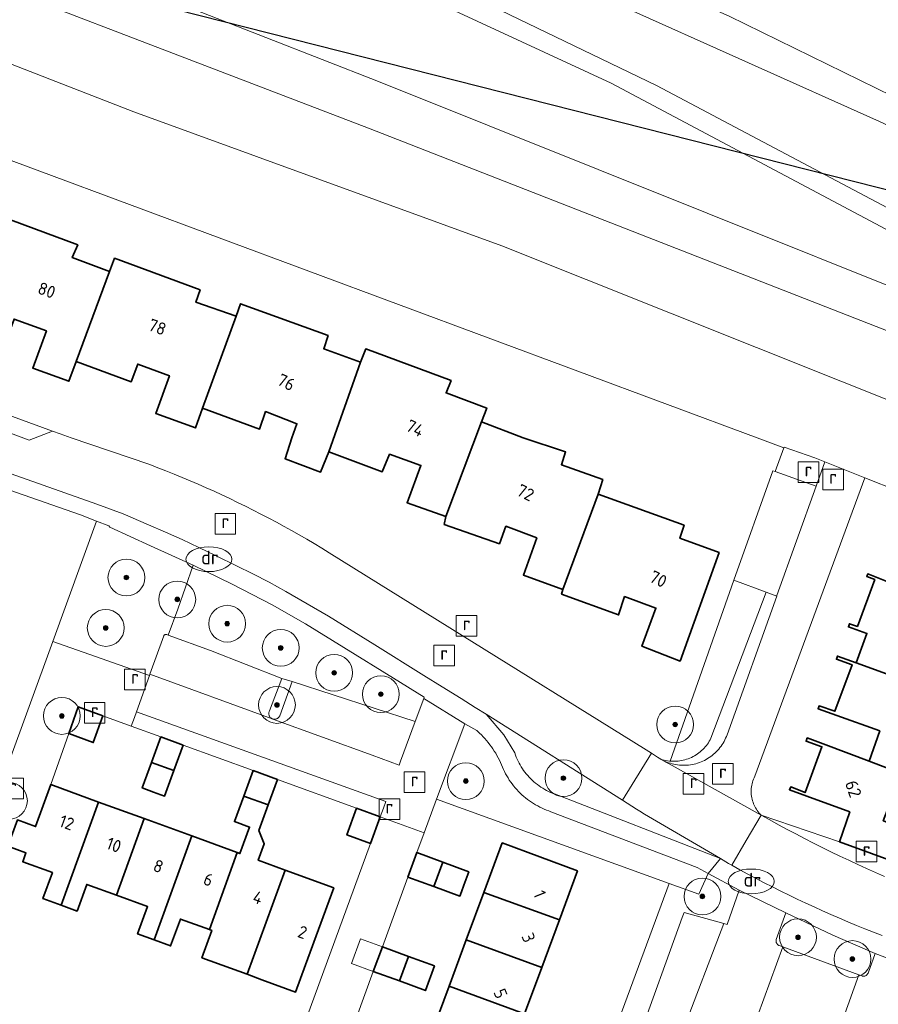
# Model space of a CAD drawing. Extents: x 154222 to 160093, y 456746 to 462495.
# Tile 252 of 256: x 158883 to 158976, y 461188 to 461295. Entities that reach past the tile are written whole.
import ezdxf
from ezdxf.enums import TextEntityAlignment as Align

# ---------------------------------------------------------------- set-up
doc = ezdxf.new("R2010")
doc.units = 0
doc.header["$LTSCALE"] = 0.75
doc.layers.get('0').update_dxf_attribs({"linetype": 'CONTINUOUS'})
doc.layers.get('DEFPOINTS').update_dxf_attribs({"linetype": 'CONTINUOUS'})
for name, color, linetype, lineweight in [('B-XX-GR-BEPLANTING_CULTUUR_BODEMBEDEKKER-GV', 252, 'CONTINUOUS', 18), ('B-XX-GR-BEPLANTING_CULTUUR_BOSPLANTSOEN-GV', 252, 'CONTINUOUS', 18), ('B-XX-GR-BEPLANTING_CULTUUR_HEESTERS-GV', 252, 'CONTINUOUS', 18), ('B-XX-GR-BEPLANTING_CULTUUR_ROOS-GV', 252, 'CONTINUOUS', 18), ('B-XX-GR-BOOM-S', 252, 'CONTINUOUS', 25), ('B-XX-GR-HAAG-GV', 252, 'CONTINUOUS', 13), ('B-XX-OG-BEBOUWING-GV', 6, 'CONTINUOUS', 35), ('B-XX-OG-BEBOUWING-T18', 1, 'CONTINUOUS', 18), ('B-XX-OG-TERREIN_CULTUURSCHEIDING-GV', 252, 'CONTINUOUS', 18), ('B-XX-OG-TERREIN_ERF-GV', 252, 'CONTINUOUS', 18), ('B-XX-OG-WATER_SLOOT-GV', 252, 'CONTINUOUS', 18), ('B-XX-RI-DRAINAGE_PUT-S', 252, 'CONTINUOUS', 25), ('B-XX-RI-GWA_RIOOLPUT-S', 252, 'CONTINUOUS', 25), ('B-XX-VH-VERHARDING_BETONSTRAATSTEEN-GV', 252, 'CONTINUOUS', 18), ('B-XX-VH-VERHARDING_STRAATBAKSTEEN-GV', 252, 'CONTINUOUS', 18), ('B-XX-VH-VERHARDING_TEGEL-GV', 252, 'CONTINUOUS', 18)]:
    doc.layers.add(name, color=color, linetype=linetype, lineweight=lineweight)
doc.styles.add('NLCS-ISO', font='NLCS-ISO.ttf')
doc.styles.add('NLCS-ISO-M-T18', font='NLCS-ISO.ttf', dxfattribs={"height": 1.8})

# ---------------------------------------------------------------- blocks, each defined once
blk = doc.blocks.new('SKL-WATER_DRAINAGEPUT-SO')
at = {"color": 0, "linetype": 'ByBlock', "lineweight": 18}
blk.add_ellipse((0, 0), major_axis=(2.5, 0), ratio=0.54, dxfattribs=at)
at = {"color": 0, "linetype": 'ByBlock', "lineweight": 18, "style": 'NLCS-ISO'}
blk.add_text('dr', height=1.5, dxfattribs=at).set_placement((0.12, 0.19), align=Align.MIDDLE_CENTER)
blk = doc.blocks.new('SRI-PUT_INSPECTIEPUT_RIOOLPUT-SO')
at = {"color": 0, "linetype": 'ByBlock', "lineweight": 18}
blk.add_lwpolyline([(-1.12, -1.12), (1.12, -1.12), (1.12, 1.12), (-1.12, 1.12)], close=True, dxfattribs=at)
at = {"color": 0, "linetype": 'ByBlock', "lineweight": 18, "style": 'NLCS-ISO'}
blk.add_text('r', height=1.5, dxfattribs=at).set_placement((0, 0.28), align=Align.MIDDLE_CENTER)
blk = doc.blocks.new('SGR-BOOM_01-SO')
at = {"linetype": 'ByBlock', "lineweight": 18}
h = blk.add_hatch(color=0, dxfattribs=at)
h.dxf.hatch_style = 1
edge = h.paths.add_edge_path()
edge.add_arc((0, 0), 0.25, 0, 360)
at = {"color": 0, "linetype": 'ByBlock', "lineweight": 18}
for radius in [2, 0.25]:
    blk.add_circle((0, 0), radius, dxfattribs=at)

msp = doc.modelspace()

# ---------------------------------------------------------------- linework, layer by layer
at = {"layer": 'B-XX-GR-BEPLANTING_CULTUUR_BODEMBEDEKKER-GV'}
for points in [[(158886.518, 461250.739), (158876.586, 461254.359), (158878.126, 461251.92), (158883.969, 461249.772)], [(158964.026, 461233.243), (158960.509, 461234.557), (158953.596, 461214.874), (158953.709, 461214.865), (158953.898, 461214.856), (158954.088, 461214.856), (158954.277, 461214.863), (158954.466, 461214.878), (158954.655, 461214.902), (158954.841, 461214.933), (158955.027, 461214.972), (158955.211, 461215.019), (158955.392, 461215.074), (158955.571, 461215.136), (158955.748, 461215.206), (158955.921, 461215.283), (158956.091, 461215.367), (158956.257, 461215.459), (158956.419, 461215.557), (158956.577, 461215.662), (158956.73, 461215.774), (158956.878, 461215.892), (158957.022, 461216.016), (158957.16, 461216.146), (158957.292, 461216.282), (158957.418, 461216.424), (158957.539, 461216.57), (158957.653, 461216.722), (158957.761, 461216.878), (158957.861, 461217.038), (158957.956, 461217.203), (158958.036, 461217.358)]]:
    msp.add_lwpolyline(points, close=True, dxfattribs=at)
at = {"layer": 'B-XX-GR-BEPLANTING_CULTUUR_BOSPLANTSOEN-GV'}
for points in [[(159116.577, 461217.548), (159099.081, 461224.372), (159074.923, 461233.131), (159050.26, 461241.67), (159026, 461250.299), (159000, 461260.493), (158947.192, 461288.571), (158918.079, 461302.081), (158875.195, 461319.64), (158869.341, 461322.949), (158866.992, 461324.854), (158864.797, 461328.074), (158858.466, 461337.764), (158843.768, 461357.111), (158824.688, 461378.017), (158816.543, 461386.673), (158814.536, 461390.237), (158799.269, 461407.56)], [(158782.9, 461399.167), (158784.893, 461400.076), (158786.949, 461399.051), (158793.423, 461393.258), (158857.646, 461318.072), (158861.681, 461313.242), (158866.788, 461310.294), (158921.912, 461288.753), (159017.201, 461250.561), (159095.557, 461222.318), (159108.858, 461217.621)], [(159108.858, 461217.621), (159095.557, 461222.318), (159017.201, 461250.561), (158921.912, 461288.753), (158866.788, 461310.294), (158861.681, 461313.242), (158857.646, 461318.072), (158793.423, 461393.258), (158786.949, 461399.051), (158784.893, 461400.076), (158782.9, 461399.167), (158792.298, 461383.121), (158828.127, 461344.467), (158851.31, 461314.341), (158856.756, 461309.333), (158861.594, 461306.378), (158920.846, 461283.67), (159000, 461252.734), (159050.954, 461232.076), (159103.402, 461215.606), (159108.794, 461210.039)], [(159108.794, 461210.039), (159103.402, 461215.606), (159050.954, 461232.076), (159000, 461252.734), (158920.846, 461283.67), (158861.594, 461306.378), (158856.756, 461309.333), (158851.31, 461314.341), (158828.127, 461344.467), (158792.298, 461383.121), (158782.9, 461399.167), (158776.904, 461390.27), (158826.386, 461335.159), (158837.887, 461320.488), (158848.481, 461306.119), (158851.808, 461303.343), (158857.13, 461300.329), (158895.341, 461285.451), (158935.305, 461270.877), (159000, 461245.034), (159028.24, 461233.668), (159085.216, 461213.418), (159101.217, 461206.793), (159105.167, 461202.959)], [(159085.997, 460912.437), (159086.795, 460938.936), (159088.881, 460953.949), (159093.19, 460968.083), (159094.021, 461000), (159094.967, 461036.293), (159098.32, 461097.672), (159105.509, 461168.318), (159106.996, 461193.392), (159105.167, 461202.959), (159101.217, 461206.793), (159085.216, 461213.418), (159028.24, 461233.668), (159000, 461245.034), (158935.305, 461270.877), (158895.341, 461285.451), (158857.13, 461300.329), (158851.808, 461303.343), (158848.481, 461306.119), (158837.887, 461320.488), (158826.386, 461335.159), (158776.904, 461390.27), (158782.9, 461399.167)], [(158855.879, 461289.861), (158963.055, 461249.999), (158965.97, 461248.92), (158965.994, 461248.986), (158969.34, 461247.832), (158970.425, 461247.398), (158974.751, 461245.67), (158978.4, 461244.212)]]:
    msp.add_lwpolyline(points, dxfattribs=at)
msp.add_lwpolyline([(158969.34, 461247.832), (158965.994, 461248.986), (158965.97, 461248.92), (158965.025, 461246.335), (158968.331, 461245.168), (158969.48, 461244.763), (158970.425, 461247.398)], close=True, dxfattribs=at)
at = {"layer": 'B-XX-GR-BEPLANTING_CULTUUR_HEESTERS-GV'}
for points in [[(158906.011, 461234.099), (158901.771, 461236.173), (158900.118, 461231.38), (158899.083, 461228.567), (158903.658, 461226.9), (158911.42, 461223.854), (158912.523, 461223.509), (158925.921, 461219.188), (158926.841, 461221.672), (158926.895, 461221.819), (158923.532, 461223.886), (158918.153, 461227.234), (158913.992, 461229.78), (158910.38, 461231.856)], [(158912.523, 461223.509), (158911.42, 461223.854), (158910.083, 461220.346), (158910.052, 461220.283), (158910.028, 461220.217), (158910.012, 461220.149), (158910.004, 461220.079), (158910.004, 461220.009), (158910.012, 461219.939), (158910.028, 461219.871), (158910.051, 461219.805), (158910.082, 461219.742), (158910.12, 461219.682), (158910.164, 461219.628), (158910.214, 461219.579), (158910.269, 461219.536), (158910.329, 461219.499), (158910.361, 461219.483), (158910.455, 461219.449), (158910.524, 461219.434), (158910.594, 461219.428), (158910.664, 461219.429), (158910.734, 461219.438), (158910.802, 461219.455), (158910.868, 461219.48), (158910.93, 461219.512), (158910.989, 461219.551), (158911.043, 461219.596), (158911.091, 461219.647), (158911.133, 461219.703), (158911.168, 461219.764), (158911.186, 461219.801)], [(158948.414, 461210.626), (158933.623, 461219.976), (158935.522, 461217.725), (158936.725, 461215.763), (158936.803, 461215.538), (158936.889, 461215.315), (158936.982, 461215.096), (158937.083, 461214.879), (158937.191, 461214.666), (158937.306, 461214.457), (158937.427, 461214.252), (158937.556, 461214.051), (158937.691, 461213.855), (158937.833, 461213.663), (158937.981, 461213.476), (158938.135, 461213.294), (158938.296, 461213.117), (158938.462, 461212.946), (158938.634, 461212.781), (158938.811, 461212.621), (158938.994, 461212.468), (158939.181, 461212.32), (158939.373, 461212.179), (158939.57, 461212.045), (158939.772, 461211.917), (158939.977, 461211.796), (158940.187, 461211.682), (158940.4, 461211.575), (158940.617, 461211.475), (158940.837, 461211.383), (158940.846, 461211.379), (158959.072, 461204.278), (158950.813, 461209.122), (158950.305, 461209.435), (158949.965, 461209.645)], [(158932.593, 461218.195), (158931.307, 461218.941), (158928.219, 461210.75), (158953.503, 461201.564), (158956.714, 461200.397), (158957.724, 461202.666), (158956.542, 461203.295), (158940.654, 461209.377), (158940.428, 461209.455), (158940.181, 461209.549), (158939.937, 461209.65), (158939.696, 461209.758), (158939.458, 461209.874), (158939.224, 461209.996), (158938.994, 461210.126), (158938.768, 461210.263), (158938.546, 461210.406), (158938.328, 461210.556), (158938.116, 461210.713), (158937.908, 461210.876), (158937.705, 461211.045), (158937.507, 461211.22), (158937.315, 461211.402), (158937.128, 461211.589), (158936.947, 461211.781), (158936.772, 461211.979), (158936.603, 461212.182), (158936.44, 461212.39), (158936.284, 461212.603), (158936.134, 461212.82), (158935.991, 461213.042), (158935.854, 461213.269), (158935.725, 461213.499), (158935.602, 461213.733), (158935.487, 461213.971), (158935.379, 461214.212), (158935.278, 461214.456), (158935.167, 461214.716), (158935.049, 461214.972), (158934.923, 461215.225), (158934.791, 461215.474), (158934.651, 461215.72), (158934.504, 461215.961), (158934.351, 461216.198), (158934.191, 461216.431), (158934.025, 461216.659), (158933.852, 461216.882), (158933.672, 461217.101), (158933.487, 461217.314), (158933.296, 461217.522), (158933.099, 461217.724), (158932.896, 461217.92), (158932.688, 461218.111)], [(158961.106, 461200.864), (158957.724, 461202.666), (158956.714, 461200.397), (158953.503, 461201.564), (158945.61, 461180.2), (158948.156, 461179.363), (158949.173, 461182.151), (158949.438, 461182.768), (158949.668, 461183.305), (158950.041, 461184.342), (158954.914, 461197.885), (158955.146, 461198.432), (158959.432, 461197.216), (158959.817, 461197.107)], [(158922.338, 461194.692), (158919.978, 461195.555), (158918.998, 461192.878), (158921.358, 461192.015)]]:
    msp.add_lwpolyline(points, close=True, dxfattribs=at)
msp.add_lwpolyline([(158982.438, 461202.307), (158972.004, 461206.102), (158963.507, 461208.997), (158964.441, 461208.475), (158965.378, 461207.961), (158966.32, 461207.453), (158967.265, 461206.953), (158968.214, 461206.459), (158969.166, 461205.973), (158970.122, 461205.494), (158971.082, 461205.022), (158972.045, 461204.557), (158973.012, 461204.1), (158973.982, 461203.65), (158974.955, 461203.207), (158975.932, 461202.771), (158976.912, 461202.342)], dxfattribs=at)
at = {"layer": 'B-XX-GR-BEPLANTING_CULTUUR_ROOS-GV'}
msp.add_lwpolyline([(158971.285, 461195.957), (158966.171, 461198.385), (158965.142, 461195.48), (158965.125, 461195.419), (158965.115, 461195.357), (158965.113, 461195.294), (158965.12, 461195.231), (158965.134, 461195.169), (158965.156, 461195.11), (158965.185, 461195.054), (158965.221, 461195.002), (158965.263, 461194.955), (158965.311, 461194.914), (158965.364, 461194.88), (158965.421, 461194.852), (158965.44, 461194.844), (158965.848, 461194.694), (158974.12, 461191.647), (158974.46, 461191.522), (158974.521, 461191.504), (158974.583, 461191.494), (158974.647, 461191.492), (158974.71, 461191.498), (158974.771, 461191.512), (158974.831, 461191.533), (158974.887, 461191.562), (158974.94, 461191.598), (158974.987, 461191.639), (158975.029, 461191.687), (158975.064, 461191.74), (158975.093, 461191.796), (158975.102, 461191.819), (158975.897, 461193.977)], close=True, dxfattribs=at)
at = {"layer": 'B-XX-GR-HAAG-GV'}
msp.add_lwpolyline([(158886.518, 461250.739), (158876.586, 461254.359), (158878.126, 461251.92), (158883.969, 461249.772)], close=True, dxfattribs=at)
at = {"layer": 'B-XX-OG-BEBOUWING-GV'}
for points in [[(158889.256, 461270.992), (158879.664, 461274.526), (158879.009, 461273.076), (158875.492, 461263.191), (158881.616, 461260.952), (158882.332, 461262.91), (158885.837, 461261.629), (158884.362, 461257.595), (158888.287, 461256.161), (158889.068, 461258.296), (158892.698, 461268.078), (158888.652, 461269.592)], [(158902.546, 461266.095), (158893.253, 461269.528), (158892.698, 461268.078), (158889.068, 461258.296), (158895.065, 461256.103), (158895.766, 461258.021), (158899.213, 461256.761), (158897.713, 461252.66), (158902.033, 461251.081), (158902.814, 461253.218), (158906.439, 461263.229), (158902.092, 461264.745)], [(158916.436, 461261.146), (158906.943, 461264.58), (158906.439, 461263.229), (158902.814, 461253.218), (158908.999, 461250.957), (158909.656, 461252.857), (158913.053, 461251.545), (158912.517, 461249.999), (158911.774, 461247.741), (158915.622, 461246.282), (158916.529, 461248.483), (158919.978, 461258.231), (158915.981, 461259.696)], [(158929.826, 461256.249), (158920.533, 461259.682), (158919.978, 461258.231), (158916.529, 461248.483), (158922.327, 461246.32), (158923.131, 461248.22), (158926.53, 461247.013), (158925.019, 461242.963), (158929.218, 461241.455), (158933.113, 461251.733), (158933.68, 461253.238), (158929.271, 461254.899)], [(158937.632, 461249.999), (158933.113, 461251.733), (158929.218, 461241.455), (158929.066, 461240.604), (158935.064, 461238.491), (158935.768, 461240.391), (158939.117, 461239.134), (158937.657, 461235.085), (158941.956, 461233.525), (158945.782, 461243.874), (158946.287, 461245.474), (158941.787, 461247.084), (158942.242, 461248.484)], [(158955.129, 461240.504), (158945.782, 461243.874), (158941.956, 461233.525), (158941.804, 461233.026), (158948.002, 461230.762), (158948.657, 461232.762), (158952.056, 461231.505), (158950.545, 461227.355), (158954.693, 461225.746), (158958.924, 461237.545), (158954.675, 461239.104)], [(158977.089, 461234.446), (158975.076, 461235.213), (158974.966, 461234.949), (158975.834, 461234.607), (158973.958, 461229.519), (158973.079, 461229.81), (158972.971, 461229.462), (158974.99, 461228.754), (158973.811, 461225.557), (158981.999, 461222.592), (158988.934, 461219.966), (158990.251, 461223.547), (158983.308, 461226.042), (158985.322, 461231.392), (158981.673, 461232.699)], [(158973.811, 461225.557), (158971.777, 461226.283), (158971.67, 461225.951), (158973.369, 461225.343), (158971.515, 461220.286), (158969.789, 461220.864), (158969.674, 461220.56), (158971.699, 461219.833), (158976.386, 461218.151), (158975.227, 461214.851), (158978.726, 461213.543), (158985.628, 461210.98), (158986.937, 461214.539), (158980.086, 461217.093), (158981.999, 461222.592)], [(158891.981, 461219.796), (158889.281, 461220.782), (158888.26, 461217.862), (158890.924, 461216.894)], [(158900.692, 461216.621), (158898.267, 461217.503), (158897.257, 461214.73), (158899.682, 461213.846)], [(158970.521, 461216.638), (158968.509, 461217.402), (158968.382, 461217.034), (158970.096, 461216.426), (158968.266, 461211.462), (158966.716, 461212.065), (158966.566, 461211.765), (158968.466, 461211.065), (158973.113, 461209.352), (158972.004, 461206.102), (158982.438, 461202.307), (158983.734, 461205.83), (158976.763, 461208.394), (158978.726, 461213.543), (158975.227, 461214.851)], [(158899.682, 461213.846), (158897.257, 461214.73), (158896.247, 461211.958), (158897.491, 461211.503), (158898.673, 461211.074)], [(158910.953, 461212.884), (158908.292, 461213.851), (158907.281, 461211.077), (158909.943, 461210.107)], [(158891.513, 461210.43), (158886.327, 461212.324), (158884.657, 461207.752), (158882.695, 461208.475), (158881.641, 461205.621), (158883.613, 461204.892), (158883.262, 461203.932), (158886.492, 461202.752), (158885.46, 461199.929), (158887.435, 461199.208)], [(158896.458, 461208.624), (158891.513, 461210.43), (158887.435, 461199.208), (158889.168, 461198.575), (158890.228, 461201.477), (158893.469, 461200.293)], [(158909.943, 461210.107), (158907.281, 461211.077), (158906.271, 461208.305), (158907.915, 461207.704), (158906.863, 461204.824), (158906.57, 461204.931), (158903.563, 461196.557), (158903.811, 461196.467), (158902.727, 461193.497), (158905.827, 461192.365), (158907.641, 461191.703), (158911.763, 461203.035), (158908.849, 461204.099), (158909.507, 461205.901), (158908.934, 461207.335)], [(158922.108, 461208.819), (158919.541, 461209.755), (158918.485, 461206.85), (158921.046, 461205.918)], [(158901.623, 461206.738), (158896.458, 461208.624), (158893.469, 461200.293), (158896.835, 461199.064), (158895.752, 461196.1), (158897.552, 461195.443)], [(158906.57, 461204.931), (158901.623, 461206.738), (158897.552, 461195.443), (158899.334, 461194.792), (158900.401, 461197.712), (158903.563, 461196.557)], [(158943.552, 461202.944), (158935.37, 461205.982), (158933.37, 461200.595), (158941.572, 461197.611)], [(158928.917, 461203.894), (158926.088, 461204.933), (158925.114, 461202.27), (158927.942, 461201.235)], [(158931.748, 461202.857), (158928.917, 461203.894), (158927.942, 461201.235), (158930.773, 461200.196), (158930.945, 461200.666), (158931.208, 461201.381)], [(158917.054, 461201.102), (158911.763, 461203.035), (158907.641, 461191.703), (158909.253, 461191.114), (158912.917, 461189.776), (158913.999, 461192.739)], [(158933.37, 461200.595), (158931.455, 461195.436), (158939.648, 461192.426), (158941.572, 461197.611)], [(158939.648, 461192.426), (158931.455, 461195.436), (158929.587, 461190.403), (158937.783, 461187.404)], [(158925.166, 461193.655), (158922.338, 461194.692), (158921.358, 461192.015), (158924.185, 461190.979)], [(158925.166, 461193.655), (158924.185, 461190.979), (158927.016, 461189.942), (158927.997, 461192.618)], [(158937.783, 461187.404), (158929.587, 461190.403), (158927.75, 461185.456), (158935.938, 461182.434)]]:
    msp.add_lwpolyline(points, close=True, dxfattribs=at)
at = {"layer": 'B-XX-OG-TERREIN_CULTUURSCHEIDING-GV'}
msp.add_lwpolyline([(158861.387, 461381.056), (158851.461, 461377.345), (158849.731, 461379.183), (158843.103, 461373.299), (158848.385, 461367.348), (158859.322, 461353.189), (158864.335, 461347.22), (158866.152, 461345.283), (158869.787, 461340.782), (158877.556, 461333.19), (158880.938, 461330.566), (158886.416, 461327.695), (158907.201, 461318.711), (158935.874, 461306.608), (158960.009, 461295.845), (158986.619, 461282.802), (159000, 461276.824), (159022.865, 461266.569), (159043.013, 461257.898), (159064.07, 461250.396), (159079.648, 461244.659), (159084.286, 461242.951), (159122.504, 461228.416)], dxfattribs=at)
for points in [[(158892.61, 461240.462), (158891.291, 461240.966), (158886.531, 461227.864), (158897.033, 461224.191), (158897.085, 461224.338), (158898.58, 461228.475), (158898.604, 461228.516), (158898.635, 461228.553), (158898.671, 461228.584), (158898.712, 461228.609), (158898.756, 461228.626), (158898.803, 461228.636), (158898.851, 461228.638), (158898.898, 461228.632), (158898.912, 461228.629), (158899.083, 461228.567), (158900.118, 461231.38), (158901.771, 461236.173), (158901.394, 461236.357), (158897.139, 461238.276), (158892.721, 461240.31)], [(158965.193, 461232.807), (158964.026, 461233.243), (158958.036, 461217.358), (158957.956, 461217.203), (158957.861, 461217.038), (158957.761, 461216.878), (158957.653, 461216.722), (158957.539, 461216.57), (158957.418, 461216.424), (158957.292, 461216.282), (158957.16, 461216.146), (158957.022, 461216.016), (158956.878, 461215.892), (158956.73, 461215.774), (158956.577, 461215.662), (158956.419, 461215.557), (158956.257, 461215.459), (158956.091, 461215.367), (158955.921, 461215.283), (158955.748, 461215.206), (158955.571, 461215.136), (158955.392, 461215.074), (158955.211, 461215.019), (158955.027, 461214.972), (158954.841, 461214.933), (158954.655, 461214.902), (158954.466, 461214.878), (158954.277, 461214.863), (158954.088, 461214.856), (158953.898, 461214.856), (158953.709, 461214.865), (158953.596, 461214.874), (158953.52, 461214.881), (158953.332, 461214.906), (158953.145, 461214.938), (158952.96, 461214.978), (158952.776, 461215.026), (158952.595, 461215.082), (158952.621, 461215.067), (158952.647, 461215.052), (158952.889, 461214.917), (158953.256, 461214.765), (158953.443, 461214.696), (158953.633, 461214.634), (158953.826, 461214.58), (158954.021, 461214.534), (158954.217, 461214.495), (158954.415, 461214.464), (158954.613, 461214.442), (158954.813, 461214.427), (158955.012, 461214.42), (158955.212, 461214.422), (158955.412, 461214.431), (158955.611, 461214.448), (158955.81, 461214.473), (158956.007, 461214.507), (158956.203, 461214.547), (158956.397, 461214.596), (158956.589, 461214.653), (158956.778, 461214.717), (158956.965, 461214.789), (158957.149, 461214.868), (158957.329, 461214.954), (158957.506, 461215.047), (158957.679, 461215.148), (158957.847, 461215.255), (158958.012, 461215.369), (158958.171, 461215.49), (158958.326, 461215.617), (158958.476, 461215.749), (158958.62, 461215.888), (158958.758, 461216.032), (158958.891, 461216.182), (158959.017, 461216.337), (158959.137, 461216.497), (158959.251, 461216.662), (158959.358, 461216.831), (158959.458, 461217.004), (158959.551, 461217.181), (158959.637, 461217.361), (158959.716, 461217.545), (158959.787, 461217.732)]]:
    msp.add_lwpolyline(points, close=True, dxfattribs=at)
at = {"layer": 'B-XX-OG-TERREIN_ERF-GV'}
for points in [[(158876.586, 461254.359), (158886.518, 461250.739), (158887.335, 461250.441), (158888.548, 461249.999), (158896.961, 461247.141), (158897.069, 461247.1), (158897.953, 461246.764), (158898.833, 461246.42), (158899.711, 461246.069), (158900.586, 461245.711), (158901.457, 461245.345), (158902.326, 461244.971), (158903.191, 461244.591), (158904.053, 461244.203), (158904.912, 461243.807), (158905.767, 461243.405), (158906.619, 461242.995), (158907.468, 461242.578), (158908.312, 461242.154), (158909.154, 461241.723), (158909.991, 461241.285), (158910.825, 461240.839), (158911.655, 461240.387), (158912.481, 461239.927), (158913.303, 461239.461), (158914.122, 461238.987), (158914.936, 461238.507), (158915.746, 461238.02), (158916.552, 461237.526), (158929.688, 461229.359), (158951.018, 461216.098), (158951.592, 461215.726), (158952.226, 461215.315), (158952.4, 461215.199), (158952.578, 461215.091), (158952.587, 461215.086), (158952.595, 461215.082), (158952.776, 461215.026), (158952.96, 461214.978), (158953.145, 461214.938), (158953.332, 461214.906), (158953.52, 461214.881), (158953.596, 461214.874), (158960.509, 461234.557), (158964.765, 461246.426), (158965.025, 461246.335), (158965.97, 461248.92), (158963.055, 461249.999), (158855.879, 461289.861)], [(158879.664, 461274.526), (158889.256, 461270.992), (158888.652, 461269.592), (158892.698, 461268.078), (158893.253, 461269.528), (158902.546, 461266.095), (158902.092, 461264.745), (158906.439, 461263.229), (158906.943, 461264.58), (158916.436, 461261.146), (158915.981, 461259.696), (158919.978, 461258.231), (158920.533, 461259.682), (158929.826, 461256.249), (158929.271, 461254.899), (158933.68, 461253.238), (158933.113, 461251.733), (158937.632, 461249.999), (158942.242, 461248.484), (158941.787, 461247.084), (158946.287, 461245.474), (158945.782, 461243.874), (158955.129, 461240.504), (158954.675, 461239.104), (158958.924, 461237.545), (158954.693, 461225.746), (158950.545, 461227.355), (158952.056, 461231.505), (158948.657, 461232.762), (158948.002, 461230.762), (158941.804, 461233.026), (158941.956, 461233.525), (158937.657, 461235.085), (158939.117, 461239.134), (158935.768, 461240.391), (158935.064, 461238.491), (158929.066, 461240.604), (158929.218, 461241.455), (158925.019, 461242.963), (158926.53, 461247.013), (158923.131, 461248.22), (158922.327, 461246.32), (158916.529, 461248.483), (158915.622, 461246.282), (158911.774, 461247.741), (158912.517, 461249.999), (158913.053, 461251.545), (158909.656, 461252.857), (158908.999, 461250.957), (158902.814, 461253.218), (158902.033, 461251.081), (158897.713, 461252.66), (158899.213, 461256.761), (158895.766, 461258.021), (158895.065, 461256.103), (158889.068, 461258.296), (158888.287, 461256.161), (158884.362, 461257.595), (158885.837, 461261.629), (158882.332, 461262.91)], [(158978.4, 461244.212), (158974.751, 461245.67), (158962.789, 461213.22), (158962.717, 461213.066), (158962.651, 461212.908), (158962.594, 461212.748), (158962.544, 461212.585), (158962.501, 461212.42), (158962.467, 461212.253), (158962.44, 461212.085), (158962.421, 461211.915), (158962.411, 461211.745), (158962.408, 461211.575), (158962.413, 461211.405), (158962.426, 461211.235), (158962.447, 461211.065), (158962.476, 461210.898), (158962.513, 461210.731), (158962.558, 461210.567), (158962.61, 461210.405), (158962.67, 461210.245), (158962.737, 461210.088), (158962.812, 461209.935), (158962.893, 461209.786), (158962.982, 461209.64), (158963.077, 461209.499), (158963.179, 461209.362), (158963.287, 461209.23), (158963.402, 461209.104), (158963.507, 461208.997), (158972.004, 461206.102), (158973.113, 461209.352), (158968.466, 461211.065), (158966.566, 461211.765), (158966.716, 461212.065), (158968.266, 461211.462), (158970.096, 461216.426), (158968.382, 461217.034), (158968.509, 461217.402), (158970.521, 461216.638), (158975.227, 461214.851), (158976.386, 461218.151), (158971.699, 461219.833), (158969.674, 461220.56), (158969.789, 461220.864), (158971.515, 461220.286), (158973.369, 461225.343), (158971.67, 461225.951), (158971.777, 461226.283), (158973.811, 461225.557), (158974.99, 461228.754), (158972.971, 461229.462), (158973.079, 461229.81), (158973.958, 461229.519), (158975.834, 461234.607), (158974.966, 461234.949), (158975.076, 461235.213), (158977.089, 461234.446)], [(158911.562, 461180.021), (158921.046, 461205.918), (158918.485, 461206.85), (158919.541, 461209.755), (158910.953, 461212.884), (158909.943, 461210.107), (158908.934, 461207.335), (158909.507, 461205.901), (158908.849, 461204.099), (158911.763, 461203.035), (158917.054, 461201.102), (158913.999, 461192.739), (158912.917, 461189.776), (158909.253, 461191.114), (158907.641, 461191.703), (158905.827, 461192.365), (158902.727, 461193.497), (158903.811, 461196.467), (158903.563, 461196.557), (158900.401, 461197.712), (158899.334, 461194.792), (158897.552, 461195.443), (158895.752, 461196.1), (158896.835, 461199.064), (158893.469, 461200.293), (158890.228, 461201.477), (158889.168, 461198.575), (158887.435, 461199.208), (158885.46, 461199.929), (158886.492, 461202.752), (158883.262, 461203.932), (158883.613, 461204.892), (158881.641, 461205.621)], [(158945.61, 461180.2), (158953.503, 461201.564), (158928.219, 461210.75), (158926.875, 461207.081), (158926.088, 461204.933), (158928.917, 461203.894), (158931.748, 461202.857), (158931.208, 461201.381), (158930.945, 461200.666), (158930.773, 461200.196), (158927.942, 461201.235), (158925.114, 461202.27), (158922.338, 461194.692), (158925.166, 461193.655), (158927.997, 461192.618), (158927.016, 461189.942), (158924.185, 461190.979), (158921.358, 461192.015), (158918.613, 461184.526)]]:
    msp.add_lwpolyline(points, dxfattribs=at)
for points in [[(158865.536, 461249.999), (158864.726, 461250.289), (158864.623, 461249.999), (158864.18, 461248.75), (158863.768, 461247.587), (158866.658, 461246.559), (158865.772, 461244.068), (158862.882, 461245.096), (158862.69, 461244.556), (158860.068, 461237.183), (158862.816, 461236.206), (158865.565, 461235.228), (158865.099, 461233.914), (158864.643, 461232.633), (158861.892, 461233.611), (158859.144, 461234.589), (158856.172, 461226.237), (158859.064, 461225.207), (158858.2, 461222.781), (158881.551, 461214.154), (158886.531, 461227.864), (158891.291, 461240.966), (158889.532, 461241.638)], [(158895.058, 461218.674), (158891.981, 461219.796), (158890.924, 461216.894), (158888.26, 461217.862), (158886.327, 461212.324), (158891.513, 461210.43), (158896.458, 461208.624), (158901.623, 461206.738), (158906.57, 461204.931), (158906.863, 461204.824), (158907.915, 461207.704), (158906.271, 461208.305), (158907.281, 461211.077), (158908.292, 461213.851), (158900.692, 461216.621), (158899.682, 461213.846), (158898.673, 461211.074), (158897.491, 461211.503), (158896.247, 461211.958), (158897.257, 461214.73), (158898.267, 461217.503)], [(158937.783, 461187.404), (158935.938, 461182.434), (158934.04, 461177.32), (158932.068, 461172.008), (158923.886, 461175.046), (158925.871, 461180.394), (158927.75, 461185.456), (158929.587, 461190.403), (158931.455, 461195.436), (158933.37, 461200.595), (158935.37, 461205.982), (158943.552, 461202.944), (158941.572, 461197.611), (158939.648, 461192.426)]]:
    msp.add_lwpolyline(points, close=True, dxfattribs=at)
at = {"layer": 'B-XX-OG-WATER_SLOOT-GV'}
for points in [[(159122.504, 461228.416), (159084.286, 461242.951), (159079.648, 461244.659), (159064.07, 461250.396), (159043.013, 461257.898), (159022.865, 461266.569), (159000, 461276.824), (158986.619, 461282.802), (158960.009, 461295.845), (158935.874, 461306.608), (158907.201, 461318.711), (158886.416, 461327.695), (158880.938, 461330.566)], [(158880.732, 461328.466), (158899.233, 461319.417), (158933.636, 461303.567), (158976.365, 461284.381), (159000, 461273.315), (159004.703, 461271.21), (159015.39, 461266.254), (159024.691, 461261.743), (159029.207, 461259.796), (159033.802, 461257.916), (159039.089, 461255.918), (159047.653, 461252.845), (159055.008, 461250.556), (159063.217, 461247.851), (159070.421, 461245.243), (159083.172, 461240.755), (159093.371, 461237.015), (159103.264, 461233.208), (159121.921, 461225.844)], [(159121.921, 461225.844), (159103.264, 461233.208), (159093.371, 461237.015), (159083.172, 461240.755), (159070.421, 461245.243), (159063.217, 461247.851), (159055.008, 461250.556), (159047.653, 461252.845), (159039.089, 461255.918), (159033.802, 461257.916), (159029.207, 461259.796), (159024.691, 461261.743), (159015.39, 461266.254), (159004.703, 461271.21), (159000, 461273.315), (158976.365, 461284.381), (158933.636, 461303.567), (158899.233, 461319.417), (158880.732, 461328.466)], [(159118.417, 461219.252), (159101.381, 461225.836), (159072.312, 461236.588), (159052.794, 461243.975), (159023.809, 461253.88), (159010.737, 461258.922), (159000, 461263.512), (158989.463, 461268.505), (158952.114, 461288.292), (158923.188, 461302.303), (158875.703, 461321.827)], [(158875.703, 461321.827), (158923.188, 461302.303), (158952.114, 461288.292), (158989.463, 461268.505), (159000, 461263.512), (159010.737, 461258.922), (159023.809, 461253.88), (159052.794, 461243.975), (159072.312, 461236.588), (159101.381, 461225.836), (159118.417, 461219.252)], [(158875.195, 461319.64), (158918.079, 461302.081), (158947.192, 461288.571), (159000, 461260.493), (159026, 461250.299), (159050.26, 461241.67), (159074.923, 461233.131), (159099.081, 461224.372), (159116.577, 461217.548)]]:
    msp.add_lwpolyline(points, dxfattribs=at)
at = {"layer": 'B-XX-VH-VERHARDING_BETONSTRAATSTEEN-GV'}
for points in [[(158870.94, 461249.999), (158891.32, 461242.809), (158894.175, 461241.739), (158896.944, 461240.564), (158898.775, 461239.771), (158900.576, 461238.953), (158902.416, 461238.083), (158904.273, 461237.167), (158906.499, 461236.106), (158908.285, 461235.221), (158910.041, 461234.313), (158911.851, 461233.307), (158916.484, 461230.619), (158921.505, 461227.51), (158926.834, 461224.186), (158928.842, 461222.953), (158930.9, 461221.666), (158932.423, 461220.683), (158933.623, 461219.976), (158948.414, 461210.626), (158951.592, 461215.726), (158951.018, 461216.098), (158929.688, 461229.359), (158916.552, 461237.526), (158915.746, 461238.02), (158914.936, 461238.507), (158914.122, 461238.987), (158913.303, 461239.461), (158912.481, 461239.927), (158911.655, 461240.387), (158910.825, 461240.839), (158909.991, 461241.285), (158909.154, 461241.723), (158908.312, 461242.154), (158907.468, 461242.578), (158906.619, 461242.995), (158905.767, 461243.405), (158904.912, 461243.807), (158904.053, 461244.203), (158903.191, 461244.591), (158902.326, 461244.971), (158901.457, 461245.345), (158900.586, 461245.711), (158899.711, 461246.069), (158898.833, 461246.42), (158897.953, 461246.764), (158897.069, 461247.1), (158896.961, 461247.141), (158888.548, 461249.999), (158887.335, 461250.441), (158886.518, 461250.739), (158883.969, 461249.772), (158878.126, 461251.92)], [(158882.695, 461208.475), (158884.657, 461207.752), (158886.327, 461212.324), (158888.26, 461217.862), (158889.281, 461220.782), (158891.981, 461219.796), (158895.058, 461218.674), (158895.395, 461219.616), (158895.615, 461220.231), (158897.033, 461224.191), (158886.531, 461227.864), (158881.551, 461214.154)], [(158918.613, 461184.526), (158921.358, 461192.015), (158918.998, 461192.878), (158919.978, 461195.555), (158922.338, 461194.692), (158925.114, 461202.27), (158926.088, 461204.933), (158926.875, 461207.081), (158922.108, 461208.819), (158921.046, 461205.918), (158911.562, 461180.021)], [(158976.912, 461202.342), (158975.932, 461202.771), (158974.955, 461203.207), (158973.982, 461203.65), (158973.012, 461204.1), (158972.045, 461204.557), (158971.082, 461205.022), (158970.122, 461205.494), (158969.166, 461205.973), (158968.214, 461206.459), (158967.265, 461206.953), (158966.32, 461207.453), (158965.378, 461207.961), (158964.441, 461208.475), (158963.507, 461208.997), (158961.874, 461206.234), (158960.294, 461203.561), (158961.172, 461203.075), (158962.054, 461202.596), (158962.94, 461202.124), (158963.83, 461201.659), (158964.723, 461201.201), (158965.62, 461200.75), (158966.52, 461200.306), (158967.424, 461199.87), (158968.331, 461199.441), (158969.242, 461199.019), (158970.156, 461198.604), (158971.073, 461198.197), (158971.994, 461197.797), (158972.918, 461197.404), (158973.845, 461197.019), (158974.774, 461196.641), (158975.707, 461196.27), (158976.643, 461195.907)]]:
    msp.add_lwpolyline(points, dxfattribs=at)
for points in [[(158898.898, 461228.632), (158898.851, 461228.638), (158898.803, 461228.636), (158898.756, 461228.626), (158898.712, 461228.609), (158898.671, 461228.584), (158898.635, 461228.553), (158898.604, 461228.516), (158898.58, 461228.475), (158897.085, 461224.338), (158910.361, 461219.483), (158910.329, 461219.499), (158910.269, 461219.536), (158910.214, 461219.579), (158910.164, 461219.628), (158910.12, 461219.682), (158910.082, 461219.742), (158910.051, 461219.805), (158910.028, 461219.871), (158910.012, 461219.939), (158910.004, 461220.009), (158910.004, 461220.079), (158910.012, 461220.149), (158910.028, 461220.217), (158910.052, 461220.283), (158910.083, 461220.346), (158911.42, 461223.854), (158903.658, 461226.9), (158899.083, 461228.567), (158898.912, 461228.629)], [(158925.921, 461219.188), (158912.523, 461223.509), (158911.186, 461219.801), (158911.168, 461219.764), (158911.133, 461219.703), (158911.091, 461219.647), (158911.043, 461219.596), (158910.989, 461219.551), (158910.93, 461219.512), (158910.868, 461219.48), (158910.802, 461219.455), (158910.734, 461219.438), (158910.664, 461219.429), (158910.594, 461219.428), (158910.524, 461219.434), (158910.455, 461219.449), (158921.249, 461215.529), (158924.165, 461214.441), (158924.317, 461214.857)], [(158952.226, 461215.315), (158951.592, 461215.726), (158948.414, 461210.626), (158949.965, 461209.645), (158950.305, 461209.435), (158950.813, 461209.122), (158959.072, 461204.278), (158959.964, 461203.754), (158960.294, 461203.561), (158961.874, 461206.234), (158963.507, 461208.997), (158963.158, 461209.191), (158953.492, 461214.581), (158953.142, 461214.776), (158952.889, 461214.917), (158952.647, 461215.052), (158952.621, 461215.067), (158952.595, 461215.082), (158952.587, 461215.086), (158952.578, 461215.091), (158952.4, 461215.199)]]:
    msp.add_lwpolyline(points, close=True, dxfattribs=at)
at = {"layer": 'B-XX-VH-VERHARDING_STRAATBAKSTEEN-GV'}
for points in [[(158910.361, 461219.483), (158897.085, 461224.338), (158897.033, 461224.191), (158895.615, 461220.231), (158922.722, 461210.496), (158922.452, 461209.758), (158922.108, 461208.819), (158926.875, 461207.081), (158928.219, 461210.75), (158931.307, 461218.941), (158926.841, 461221.672), (158925.921, 461219.188), (158924.317, 461214.857), (158924.165, 461214.441), (158921.249, 461215.529), (158910.455, 461219.449)], [(158922.722, 461210.496), (158895.615, 461220.231), (158895.395, 461219.616), (158895.058, 461218.674), (158898.267, 461217.503), (158900.692, 461216.621), (158908.292, 461213.851), (158910.953, 461212.884), (158919.541, 461209.755), (158922.108, 461208.819), (158922.452, 461209.758)], [(158959.432, 461197.216), (158955.146, 461198.432), (158954.914, 461197.885), (158950.041, 461184.342), (158953.906, 461183.083), (158953.972, 461182.973), (158954.023, 461182.855), (158954.026, 461182.848), (158954.967, 461185.562)], [(158974.12, 461191.647), (158965.848, 461194.694), (158962.391, 461185.277), (158962.43, 461185.277), (158962.506, 461185.267), (158970.505, 461182.357), (158970.587, 461182.306), (158970.66, 461182.242), (158970.717, 461182.172)]]:
    msp.add_lwpolyline(points, close=True, dxfattribs=at)
for points in [[(158962.391, 461185.277), (158965.848, 461194.694), (158965.44, 461194.844), (158965.421, 461194.852), (158965.364, 461194.88), (158965.311, 461194.914), (158965.263, 461194.955), (158965.221, 461195.002), (158965.185, 461195.054), (158965.156, 461195.11), (158965.134, 461195.169), (158965.12, 461195.231), (158965.113, 461195.294), (158965.115, 461195.357), (158965.125, 461195.419), (158965.142, 461195.48), (158966.171, 461198.385), (158961.106, 461200.864), (158959.817, 461197.107), (158959.432, 461197.216), (158954.967, 461185.562)], [(158980.358, 461192.245), (158975.897, 461193.977), (158975.102, 461191.819), (158975.093, 461191.796), (158975.064, 461191.74), (158975.029, 461191.687), (158974.987, 461191.639), (158974.94, 461191.598), (158974.887, 461191.562), (158974.831, 461191.533), (158974.771, 461191.512), (158974.71, 461191.498), (158974.647, 461191.492), (158974.583, 461191.494), (158974.521, 461191.504), (158974.46, 461191.522), (158974.12, 461191.647), (158970.717, 461182.172)]]:
    msp.add_lwpolyline(points, dxfattribs=at)
at = {"layer": 'B-XX-VH-VERHARDING_TEGEL-GV'}
for points in [[(158865.536, 461249.999), (158889.532, 461241.638), (158891.291, 461240.966), (158892.61, 461240.462), (158892.721, 461240.31), (158897.139, 461238.276), (158901.394, 461236.357), (158901.771, 461236.173), (158906.011, 461234.099), (158910.38, 461231.856), (158913.992, 461229.78), (158918.153, 461227.234), (158923.532, 461223.886), (158926.895, 461221.819), (158926.841, 461221.672), (158931.307, 461218.941), (158932.593, 461218.195), (158932.688, 461218.111), (158932.896, 461217.92), (158933.099, 461217.724), (158933.296, 461217.522), (158933.487, 461217.314), (158933.672, 461217.101), (158933.852, 461216.882), (158934.025, 461216.659), (158934.191, 461216.431), (158934.351, 461216.198), (158934.504, 461215.961), (158934.651, 461215.72), (158934.791, 461215.474), (158934.923, 461215.225), (158935.049, 461214.972), (158935.167, 461214.716), (158935.278, 461214.456), (158935.379, 461214.212), (158935.487, 461213.971), (158935.602, 461213.733), (158935.725, 461213.499), (158935.854, 461213.269), (158935.991, 461213.042), (158936.134, 461212.82), (158936.284, 461212.603), (158936.44, 461212.39), (158936.603, 461212.182), (158936.772, 461211.979), (158936.947, 461211.781), (158937.128, 461211.589), (158937.315, 461211.402), (158937.507, 461211.22), (158937.705, 461211.045), (158937.908, 461210.876), (158938.116, 461210.713), (158938.328, 461210.556), (158938.546, 461210.406), (158938.768, 461210.263), (158938.994, 461210.126), (158939.224, 461209.996), (158939.458, 461209.874), (158939.696, 461209.758), (158939.937, 461209.65), (158940.181, 461209.549), (158940.428, 461209.455), (158940.654, 461209.377), (158956.542, 461203.295), (158957.724, 461202.666), (158959.072, 461204.278), (158940.846, 461211.379), (158940.837, 461211.383), (158940.617, 461211.475), (158940.4, 461211.575), (158940.187, 461211.682), (158939.977, 461211.796), (158939.772, 461211.917), (158939.57, 461212.045), (158939.373, 461212.179), (158939.181, 461212.32), (158938.994, 461212.468), (158938.811, 461212.621), (158938.634, 461212.781), (158938.462, 461212.946), (158938.296, 461213.117), (158938.135, 461213.294), (158937.981, 461213.476), (158937.833, 461213.663), (158937.691, 461213.855), (158937.556, 461214.051), (158937.427, 461214.252), (158937.306, 461214.457), (158937.191, 461214.666), (158937.083, 461214.879), (158936.982, 461215.096), (158936.889, 461215.315), (158936.803, 461215.538), (158936.725, 461215.763), (158935.522, 461217.725), (158933.623, 461219.976), (158932.423, 461220.683), (158930.9, 461221.666), (158928.842, 461222.953), (158926.834, 461224.186), (158921.505, 461227.51), (158916.484, 461230.619), (158911.851, 461233.307), (158910.041, 461234.313), (158908.285, 461235.221), (158906.499, 461236.106), (158904.273, 461237.167), (158902.416, 461238.083), (158900.576, 461238.953), (158898.775, 461239.771), (158896.944, 461240.564), (158894.175, 461241.739), (158891.32, 461242.809), (158870.94, 461249.999)], [(158976.643, 461195.907), (158975.707, 461196.27), (158974.774, 461196.641), (158973.845, 461197.019), (158972.918, 461197.404), (158971.994, 461197.797), (158971.073, 461198.197), (158970.156, 461198.604), (158969.242, 461199.019), (158968.331, 461199.441), (158967.424, 461199.87), (158966.52, 461200.306), (158965.62, 461200.75), (158964.723, 461201.201), (158963.83, 461201.659), (158962.94, 461202.124), (158962.054, 461202.596), (158961.172, 461203.075), (158960.294, 461203.561), (158959.964, 461203.754), (158959.072, 461204.278), (158957.724, 461202.666), (158961.106, 461200.864), (158966.171, 461198.385), (158971.285, 461195.957), (158975.897, 461193.977), (158980.358, 461192.245)]]:
    msp.add_lwpolyline(points, dxfattribs=at)
for points in [[(158974.751, 461245.67), (158970.425, 461247.398), (158969.48, 461244.763), (158965.211, 461232.858), (158965.193, 461232.807), (158959.787, 461217.732), (158959.716, 461217.545), (158959.637, 461217.361), (158959.551, 461217.181), (158959.458, 461217.004), (158959.358, 461216.831), (158959.251, 461216.662), (158959.137, 461216.497), (158959.017, 461216.337), (158958.891, 461216.182), (158958.758, 461216.032), (158958.62, 461215.888), (158958.476, 461215.749), (158958.326, 461215.617), (158958.171, 461215.49), (158958.012, 461215.369), (158957.847, 461215.255), (158957.679, 461215.148), (158957.506, 461215.047), (158957.329, 461214.954), (158957.149, 461214.868), (158956.965, 461214.789), (158956.778, 461214.717), (158956.589, 461214.653), (158956.397, 461214.596), (158956.203, 461214.547), (158956.007, 461214.507), (158955.81, 461214.473), (158955.611, 461214.448), (158955.412, 461214.431), (158955.212, 461214.422), (158955.012, 461214.42), (158954.813, 461214.427), (158954.613, 461214.442), (158954.415, 461214.464), (158954.217, 461214.495), (158954.021, 461214.534), (158953.826, 461214.58), (158953.633, 461214.634), (158953.443, 461214.696), (158953.256, 461214.765), (158952.889, 461214.917), (158953.142, 461214.776), (158953.492, 461214.581), (158963.158, 461209.191), (158963.507, 461208.997), (158963.402, 461209.104), (158963.287, 461209.23), (158963.179, 461209.362), (158963.077, 461209.499), (158962.982, 461209.64), (158962.893, 461209.786), (158962.812, 461209.935), (158962.737, 461210.088), (158962.67, 461210.245), (158962.61, 461210.405), (158962.558, 461210.567), (158962.513, 461210.731), (158962.476, 461210.898), (158962.447, 461211.065), (158962.426, 461211.235), (158962.413, 461211.405), (158962.408, 461211.575), (158962.411, 461211.745), (158962.421, 461211.915), (158962.44, 461212.085), (158962.467, 461212.253), (158962.501, 461212.42), (158962.544, 461212.585), (158962.594, 461212.748), (158962.651, 461212.908), (158962.717, 461213.066), (158962.789, 461213.22)], [(158965.025, 461246.335), (158964.765, 461246.426), (158960.509, 461234.557), (158964.026, 461233.243), (158965.193, 461232.807), (158965.211, 461232.858), (158969.48, 461244.763), (158968.331, 461245.168)]]:
    msp.add_lwpolyline(points, close=True, dxfattribs=at)
at = {"layer": 'DEFPOINTS', "flags": 128}
msp.add_lwpolyline([(157498.69, 460511.773), (157666.489, 461268.413), (158141.33, 461489.21), (159256.935, 461205.939), (159206.487, 460696.309), (158205.708, 460856.251), (158144.02, 460363.33)], close=True, dxfattribs=at)

# ---------------------------------------------------------------- block references
at = {"layer": 'B-XX-GR-BOOM-S'}
for p in [(158894.531, 461234.828), (158900.059, 461232.446), (158905.479, 461229.809), (158892.284, 461229.347), (158911.296, 461227.18), (158917.102, 461224.472), (158922.174, 461222.149), (158910.889, 461220.98), (158887.521, 461219.783), (158954.155, 461218.849), (158931.406, 461212.701), (158942.011, 461213.022), (158881.771, 461210.561), (158957.114, 461200.168), (158967.498, 461195.728), (158973.411, 461193.363)]:
    msp.add_blockref('SGR-BOOM_01-SO', p, dxfattribs=at)
at = {"layer": 'B-XX-RI-DRAINAGE_PUT-S'}
for p in [(158903.492, 461236.819), (158962.418, 461201.797)]:
    msp.add_blockref('SKL-WATER_DRAINAGEPUT-SO', p, dxfattribs=at)
at = {"layer": 'B-XX-RI-GWA_RIOOLPUT-S'}
for p in [(158968.635, 461246.283), (158971.31, 461245.486), (158905.278, 461240.663), (158931.489, 461229.568), (158929.055, 461226.348), (158895.455, 461223.745), (158891.084, 461220.119), (158959.334, 461213.481), (158925.837, 461212.595), (158956.15, 461212.418), (158882.218, 461211.89), (158923.11, 461209.64), (158974.942, 461205.037)]:
    msp.add_blockref('SRI-PUT_INSPECTIEPUT_RIOOLPUT-SO', p, dxfattribs=at)

# ---------------------------------------------------------------- texts
at = {"layer": 'B-XX-OG-BEBOUWING-T18', "style": 'NLCS-ISO-M-T18'}
for s, rotation, p in [('80', 339.7, (158885.872, 461266.05)), ('78', 339.7, (158897.892, 461262.05)), ('76', 333.9, (158911.891, 461256.05)), ('74', 333.9, (158925.891, 461251.05)), ('72', 333.9, (158937.892, 461244.05)), ('70', 333.9, (158952.316, 461234.661)), ('62', 289.9, (158973.512, 461211.858)), ('12', 339.8, (158888.055, 461208.193)), ('10', 339.8, (158893.173, 461205.762)), ('8', 339.8, (158898.005, 461203.451)), ('6', 339.8, (158903.438, 461201.992)), ('4', 339.8, (158908.82, 461200.047)), ('1', 292.1, (158939.433, 461200.429)), ('2', 339.8, (158913.666, 461196.278)), ('3', 292.1, (158938.218, 461195.687)), ('5', 292.1, (158935.181, 461189.608))]:
    msp.add_text(s, height=1.35, rotation=rotation, dxfattribs=at).set_placement(p, align=Align.MIDDLE_CENTER)

doc.saveas('drawing.dxf')
